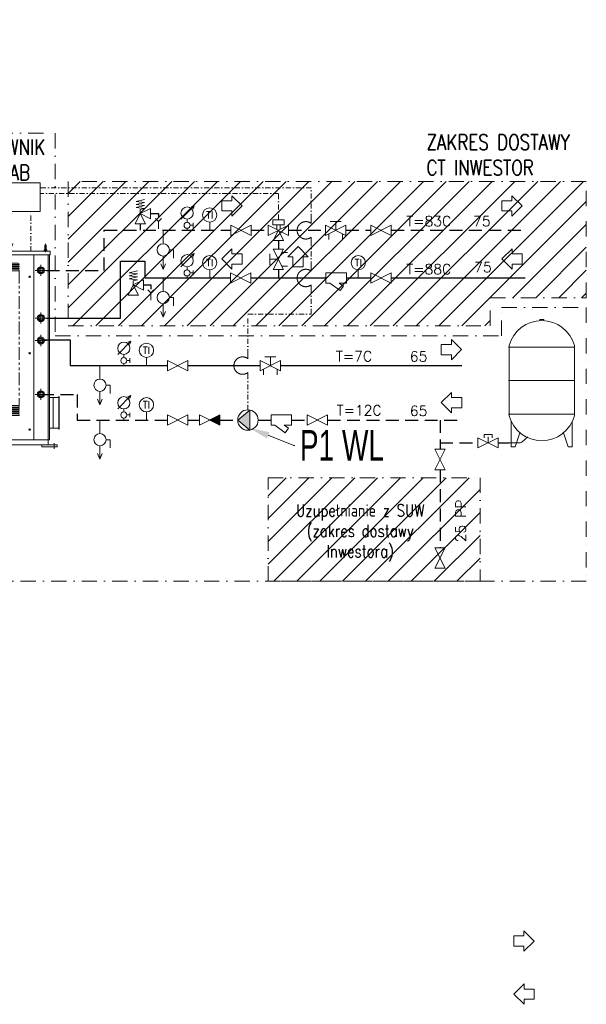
# Model space of a CAD drawing. Header units: centimetres. Extents: x -46992 to 28356, y -249852 to -204142.
# Tile 7 of 13: x 11583 to 17143, y -235449 to -225784. Entities that reach past the tile are written whole.
import ezdxf
from ezdxf import colors
from ezdxf.entities.mleader import LeaderData, LeaderLine
from ezdxf.enums import TextEntityAlignment as Align
from ezdxf.math import Vec2, Vec3

# ---------------------------------------------------------------- set-up
doc = ezdxf.new("R2010")
doc.units = ezdxf.units.CM
doc.header["$LTSCALE"] = 100
for name, pattern in [('CENTER', [2, 1.25, -0.25, 0.25, -0.25]), ('DASHDOT', [1, 0.5, -0.25, 0, -0.25]), ('DASHED', [19.05, 12.7, -6.35]), ('PHANTOM', [2.5, 1.25, -0.25, 0.25, -0.25, 0.25, -0.25])]:
    doc.linetypes.add(name, pattern=pattern)
doc.layers.get('0').update_dxf_attribs({"lineweight": 9})
for name, color, linetype, lineweight in [('2DH_DESC', 7, 'Continuous', 18), ('2DH_OBJ', 241, 'Continuous', 18), ('2DH_OBJ_chp', 241, 'Continuous', 18), ('2DH_OBJ_odzp', 241, 'Continuous', 18), ('2DH_PLS_chp', 220, 'DASHED', 30), ('2DH_PLS_chz', 150, 'Continuous', 30), ('2DH_PLS_odzp', 151, 'DASHED', 30), ('2DH_PLS_ps', 214, 'DASHDOT', 13), ('2DH_PLS_scp', 182, 'DASHED', 30), ('2DH_PLS_scz', 1, 'Continuous', 30), ('_Air Opis', 7, 'Continuous', 13)]:
    doc.layers.add(name, color=color, linetype=linetype, lineweight=lineweight)
doc.styles.add('Air', font='ARIALN.TTF', dxfattribs={"width": 0.8, "height": 300})
doc.styles.add('CP_ATTR', font='ROMANS.SHX')
doc.styles.add('CP_SIGNALS', font='cp_simplex.shx')

# ---------------------------------------------------------------- blocks, each defined once
blk = doc.blocks.new('KOZU0006')
at = {"color": 7, "linetype": 'Continuous'}
for q in [(5.74, 16.45), (0.04, 3.16), (1.93, 2.5)]:
    blk.add_line((0, 0), q, dxfattribs=at)
blk = doc.blocks.new('A$C6597F2E3')
at = {"color": 7, "linetype": 'Continuous'}
for p, q in [((829.9997, 1940.11735), (70, 1940.11735)), ((70, 1940.11735), (70, 1905.11735)), ((132.9998, 1943.11735), (97.0001, 1943.11735)), ((97.0001, 1943.11735), (97.0001, 1940.11735)), ((100.7226, 1951.37945), (100, 1943.11754)), ((108.7506, 1954.79932), (103.323, 1954.09044)), ((108.75, 1996.86765), (108.75, 1948.38773)), ((121.25, 1996.86765), (121.25, 1948.38773)), ((121.2503, 1954.79963), (126.6766, 1954.0909)), ((129.277, 1951.37918), (130, 1943.11727)), ((132.9998, 1943.11735), (132.9998, 1940.11735)), ((767.0001, 1943.11735), (767.0001, 1940.11735)), ((802.9998, 1943.11735), (767.0001, 1943.11735)), ((770.7229, 1951.37941), (770, 1943.1175)), ((778.7503, 1954.79929), (773.3227, 1954.09044)), ((778.75, 1996.86765), (778.75, 1948.38773)), ((791.25, 1996.86765), (791.25, 1948.38773)), ((791.2503, 1954.79963), (796.6766, 1954.09093)), ((799.277, 1951.37914), (799.9997, 1943.11727)), ((802.9998, 1943.11735), (802.9998, 1940.11735)), ((829.9997, 1940.11735), (829.9997, 1905.11735)), ((829.9997, 1905.11735), (70, 1905.11735)), ((75, 1905.11735), (75, 90.1173)), ((90, 1905.11735), (90, 40.1173)), ((205, 1905.11735), (205, 90.1173)), ((669.9997, 1905.11735), (669.9997, 90.1173)), ((809.9997, 1905.11735), (809.9997, 40.1173)), ((824.9997, 1905.11735), (824.9997, 90.1173)), ((347.5, 1815.11739), (347.5, 1810.11735)), ((432.5, 1810.11735), (347.5, 1810.11735)), ((347.5, 1795.11735), (347.5, 1790.11728)), ((432.5, 1790.11728), (347.5, 1790.11728)), ((347.5, 1775.11728), (347.5, 1770.11739)), ((432.5, 1770.11739), (347.5, 1770.11739)), ((347.5, 1755.11739), (347.5, 1750.11735)), ((432.5, 1750.11735), (347.5, 1750.11735)), ((422.5, 1825.11735), (357.5, 1825.11735)), ((422.5, 1805.11728), (357.5, 1805.11728)), ((422.5, 1785.11739), (357.5, 1785.11739)), ((422.5, 1765.11735), (357.5, 1765.11735)), ((432.5, 1815.11739), (432.5, 1810.11735)), ((432.5, 1795.11735), (432.5, 1790.11728)), ((432.5, 1775.11728), (432.5, 1770.11739)), ((432.5, 1755.11739), (432.5, 1750.11735)), ((442.5, 1815.11739), (442.5, 1810.11735)), ((442.5, 1810.11735), (527.5, 1810.11735)), ((442.5, 1795.11735), (442.5, 1790.11728)), ((442.5, 1790.11728), (527.5, 1790.11728)), ((442.5, 1775.11728), (442.5, 1770.11739)), ((442.5, 1770.11739), (527.5, 1770.11739)), ((442.5, 1755.11739), (442.5, 1750.11735)), ((442.5, 1750.11735), (527.5, 1750.11735)), ((452.5, 1825.11735), (517.5, 1825.11735)), ((452.5, 1805.11728), (517.5, 1805.11728)), ((452.5, 1785.11739), (517.5, 1785.11739)), ((452.5, 1765.11735), (517.5, 1765.11735)), ((527.5, 1815.11739), (527.5, 1810.11735)), ((527.5, 1795.11735), (527.5, 1790.11728)), ((527.5, 1775.11728), (527.5, 1770.11739)), ((527.5, 1755.11739), (527.5, 1750.11735)), ((824.9997, 505.11732), (915.0015, 505.11732)), ((860.0015, 505.11732), (860.0015, 205.1172)), ((915.0015, 516.11738), (915.0015, 194.1173)), ((915.0015, 516.11738), (920.0015, 516.11738)), ((920.0015, 516.11738), (920.0015, 194.1173)), ((347.5, 415.11755), (347.5, 410.1175)), ((432.5, 410.1175), (347.5, 410.1175)), ((347.5, 395.1175), (347.5, 390.1176)), ((432.5, 390.1176), (347.5, 390.1176)), ((422.5, 425.11755), (357.5, 425.11755)), ((422.5, 405.1176), (357.5, 405.1176)), ((432.5, 415.11755), (432.5, 410.1175)), ((432.5, 395.1175), (432.5, 390.1176)), ((442.5, 415.11755), (442.5, 410.1175)), ((442.5, 410.1175), (527.5, 410.1175)), ((442.5, 395.1175), (442.5, 390.1176)), ((442.5, 390.1176), (527.5, 390.1176)), ((452.5, 425.11755), (517.5, 425.11755)), ((452.5, 405.1176), (517.5, 405.1176)), ((527.5, 415.11755), (527.5, 410.1175)), ((527.5, 395.1175), (527.5, 390.1176)), ((347.5, 375.1176), (347.5, 370.1175)), ((432.5, 370.1175), (347.5, 370.1175)), ((347.5, 355.1175), (347.5, 350.1175)), ((432.5, 350.1175), (347.5, 350.1175)), ((347.5, 335.1175), (347.5, 330.1176)), ((432.5, 330.1176), (347.5, 330.1176)), ((422.5, 385.1175), (357.5, 385.1175)), ((422.5, 365.1175), (357.5, 365.1175)), ((422.5, 345.1176), (357.5, 345.1176)), ((432.5, 375.1176), (432.5, 370.1175)), ((432.5, 355.1175), (432.5, 350.1175)), ((432.5, 335.1175), (432.5, 330.1176)), ((442.5, 375.1176), (442.5, 370.1175)), ((442.5, 370.1175), (527.5, 370.1175)), ((442.5, 355.1175), (442.5, 350.1175)), ((442.5, 350.1175), (527.5, 350.1175)), ((442.5, 335.1175), (442.5, 330.1176)), ((442.5, 330.1176), (527.5, 330.1176)), ((452.5, 385.1175), (517.5, 385.1175)), ((452.5, 365.1175), (517.5, 365.1175)), ((452.5, 345.1176), (517.5, 345.1176)), ((527.5, 375.1176), (527.5, 370.1175)), ((527.5, 355.1175), (527.5, 350.1175)), ((527.5, 335.1175), (527.5, 330.1176)), ((824.9997, 205.1172), (915.0015, 205.1172)), ((915.0015, 194.1173), (920.0015, 194.1173)), ((900, 40.1173), (0, 40.1173)), ((0, 40.1173), (0, 20.1173)), ((150, 20.1173), (0, 20.1173)), ((824.9997, 90.1173), (75, 90.1173)), ((150, 40.1173), (150, 20.1173)), ((750, 40.1173), (750, 20.1173)), ((750, 20.1173), (900, 20.1173)), ((900, 40.1173), (900, 20.1173))]:
    blk.add_line(p, q, dxfattribs=at)
at = {"color": 7, "linetype": 'CENTER'}
for p, q in [((115, 2014.33675), (115, 1930.22642)), ((785, 2014.33675), (785, 1930.22642)), ((30, 57.6071), (30, 0)), ((870, 57.6071), (870, 0))]:
    blk.add_line(p, q, dxfattribs=at)
at = {"color": 1, "linetype": 'CENTER'}
for p, q in [((159.9994, 1763.61726), (159.9994, 1638.61726)), ((795.0003, 1753.11731), (685.0003, 1753.11731)), ((740.0003, 1808.11731), (740.0003, 1698.11733)), ((222.4994, 1701.11726), (97.4994, 1701.11726)), ((795.0003, 1285.11732), (685.0003, 1285.11732)), ((740.0003, 1340.11732), (740.0003, 1230.11732)), ((795.0003, 1065.11732), (685.0003, 1065.11732)), ((740.0003, 1120.11732), (740.0003, 1010.11732)), ((159.9994, 612.6177), (159.9994, 487.6177)), ((740.0003, 591.1173), (740.0003, 481.1173)), ((222.4994, 550.1177), (97.4994, 550.1177)), ((795.0003, 536.1173), (685.0003, 536.1173))]:
    blk.add_line(p, q, dxfattribs=at)
at = {"color": 7, "linetype": 'PHANTOM'}
for p, q in [((347.5, 1750.11735), (347.5, 425.11755)), ((432.5, 1750.11735), (432.5, 425.11755)), ((442.5, 1750.11735), (442.5, 425.11755)), ((527.5, 1750.11735), (527.5, 425.11755))]:
    blk.add_line(p, q, dxfattribs=at)
at = {"color": 7, "linetype": 'Continuous'}
for points in [[(108.75, 1948.38743, -0.21135395), (107.6603, 1946.4367, -0.21151445), (105.5432, 1945.71683)], [(121.25, 1948.38743, 0.21135395), (122.3396, 1946.4367, 0.21151445), (124.4568, 1945.71683)], [(778.75, 1948.38743, -0.21135395), (777.6603, 1946.4367, -0.21151445), (775.5432, 1945.71683)], [(791.25, 1948.38743, 0.21135395), (792.3396, 1946.4367, 0.21151445), (794.4568, 1945.71683)]]:
    blk.add_lwpolyline(points, format="xyb", dxfattribs=at)
for centre, radius in [((159.9994, 1701.11726), 42.5), ((740.0003, 1753.11731), 35), ((740.0003, 1753.11731), 25.7), ((740.0003, 1753.11731), 21), ((159.9994, 1701.11726), 35.5), ((159.9994, 1701.11726), 30), ((245, 1690.11735), 7), ((629.9997, 1690.11735), 7), ((740.0003, 1285.11732), 35), ((740.0003, 1285.11732), 25.7), ((740.0003, 1285.11732), 21), ((740.0003, 1065.11732), 35), ((740.0003, 1065.11732), 25.7), ((740.0003, 1065.11732), 21), ((245, 940.11732), 7), ((629.9997, 940.11732), 7), ((159.9994, 550.1177), 42.5), ((159.9994, 550.1177), 35.5), ((159.9994, 550.1177), 30), ((740.0003, 536.1173), 35), ((740.0003, 536.1173), 25.7), ((740.0003, 536.1173), 21), ((245, 190.1173), 7), ((629.9997, 190.1173), 7)]:
    blk.add_circle(centre, radius, dxfattribs=at)
for centre, radius, start, end in [((103.7115, 1951.11753), 3, 90, 174.99943), ((115, 1996.86735), 6.25, 0, 180), ((126.2884, 1951.11753), 3, 5.0020236, 90), ((773.7115, 1951.11753), 3, 90, 174.99943), ((785, 1996.86735), 6.25, 0, 180), ((796.2884, 1951.11753), 3, 5.0020236, 90), ((357.5, 1815.11739), 10, 90, 180), ((357.5, 1795.11735), 10, 90, 180), ((357.5, 1775.11728), 10, 90, 180), ((357.5, 1755.11739), 10, 90, 180), ((422.5, 1815.11739), 10, 0, 90), ((422.5, 1795.11735), 10, 0, 90), ((422.5, 1775.11728), 10, 0, 90), ((422.5, 1755.11739), 10, 0, 90), ((452.5, 1815.11739), 10, 90, 180), ((452.5, 1795.11735), 10, 90, 180), ((452.5, 1775.11728), 10, 90, 180), ((452.5, 1755.11739), 10, 90, 180), ((517.5, 1815.11739), 10, 0, 90), ((517.5, 1795.11735), 10, 0, 90), ((517.5, 1775.11728), 10, 0, 90), ((517.5, 1755.11739), 10, 0, 90), ((357.5, 415.11755), 10, 90, 180), ((357.5, 395.1175), 10, 90, 180), ((422.5, 415.11755), 10, 0, 90), ((422.5, 395.1175), 10, 0, 90), ((452.5, 415.11755), 10, 90, 180), ((452.5, 395.1175), 10, 90, 180), ((517.5, 415.11755), 10, 0, 90), ((517.5, 395.1175), 10, 0, 90), ((357.5, 375.1176), 10, 90, 180), ((357.5, 355.1175), 10, 90, 180), ((357.5, 335.1175), 10, 90, 180), ((422.5, 375.1176), 10, 0, 90), ((422.5, 355.1175), 10, 0, 90), ((422.5, 335.1175), 10, 0, 90), ((452.5, 375.1176), 10, 90, 180), ((452.5, 355.1175), 10, 90, 180), ((452.5, 335.1175), 10, 90, 180), ((517.5, 375.1176), 10, 0, 90), ((517.5, 355.1175), 10, 0, 90), ((517.5, 335.1175), 10, 0, 90)]:
    blk.add_arc(centre, radius, start, end, dxfattribs=at)
at = {"color": 7, "linetype": 'Continuous', "xscale": 10, "yscale": 10, "zscale": 10}
blk.add_blockref('KOZU0006', (406.152, 1853.52674), dxfattribs=at)
blk = doc.blocks.new('CPHS_047')
blk.add_line((0, 0), (0, 0.4))
blk.add_circle((0, 0.75), 0.35)
at = {"style": 'CP_ATTR', "flags": 12}
blk.add_attdef('TI', text='', height=0.35, dxfattribs=at).set_placement((0, 0.75), align=Align.MIDDLE)
at = {"linetype": 'ByBlock', "style": 'CP_ATTR', "flags": 9}
for tag, p in [('NAME', (-0.092, -0.018)), ('GROUP', (-0.092, -0.018)), ('NUMBER', (-0.092, -0.019)), ('PRODUCER', (-0.092, -0.018)), ('ARTICLE', (-0.092, -0.018)), ('CHARACTER', (-0.092, -0.018)), ('PN', (-0.092, -0.018)), ('TEMPERATURE', (-0.092, -0.018)), ('FLOW', (-0.092, -0.018)), ('VOLTAGE', (-0.092, -0.019)), ('WEIGHT', (-0.092, -0.018)), ('OTHER', (-0.092, -0.018)), ('PRODUCT-TYPE', (-0.092, -0.019)), ('ORDER-NO', (-0.092, -0.019)), ('POWER', (-0.092, -0.019)), ('DN', (-0.091, -0.019))]:
    blk.add_attdef(tag, text='', height=0.00005, dxfattribs=at).set_placement(p, align=Align.MIDDLE_LEFT)
blk = doc.blocks.new('CPHS_N19')
for p, q in [((0, 0, 6.512), (0, -0.663, 6.512)), ((0.3, -0.963, 6.512), (0.5, -0.963, 6.512)), ((0.5, -0.963, 6.512), (0.5, -1.363, 6.512)), ((0, -1.263, 6.512), (0, -1.927, 6.512)), ((0, -1.927, 6.512), (-0.115, -1.641, 6.512)), ((0, -1.927, 6.512), (0.115, -1.641, 6.512))]:
    blk.add_line(p, q)
blk.add_circle((0, -0.963, 6.512), 0.3)
at = {"style": 'CP_ATTR', "flags": 9}
for tag in ['NAME', 'GROUP', 'NUMBER', 'PRODUCER', 'ARTICLE', 'PRODUCT-TYPE', 'ORDER-NO', 'CHARACTER', 'DN', 'PN', 'TEMPERATURE', 'FLOW', 'POWER', 'VOLTAGE', 'WEIGHT', 'OTHER']:
    blk.add_attdef(tag, text='', height=0.00005, dxfattribs=at).set_placement((-0.218, 0.333), align=Align.MIDDLE_LEFT)
blk = doc.blocks.new('CPHS_001')
for p, q in [((-0.5, 0.25), (0.5, -0.25)), ((0.5, 0.25), (-0.5, -0.25)), ((-0.5, -0.25), (-0.5, 0.25)), ((0.5, -0.25), (0.5, 0.25))]:
    blk.add_line(p, q)
at = {"linetype": 'ByBlock', "style": 'CP_ATTR', "flags": 9}
for tag, p in [('NAME', (-0.092, -0.018)), ('GROUP', (-0.092, -0.018)), ('NUMBER', (-0.092, -0.019)), ('PRODUCER', (-0.092, -0.018)), ('ARTICLE', (-0.092, -0.018)), ('CHARACTER', (-0.092, -0.018)), ('PN', (-0.092, -0.018)), ('TEMPERATURE', (-0.092, -0.018)), ('FLOW', (-0.092, -0.018)), ('VOLTAGE', (-0.092, -0.019)), ('WEIGHT', (-0.092, -0.018)), ('OTHER', (-0.092, -0.018)), ('PRODUCT-TYPE', (-0.092, -0.019)), ('ORDER-NO', (-0.092, -0.019)), ('POWER', (-0.092, -0.019)), ('DN', (-0.091, -0.019))]:
    blk.add_attdef(tag, text='', height=0.00005, dxfattribs=at).set_placement(p, align=Align.MIDDLE_LEFT)
blk = doc.blocks.new('CPHS_189')
for p, q in [((0.5, 0), (0, 0.5)), ((0, 0.25), (0, 0.5)), ((-0.5, 0.25), (0, 0.25)), ((-0.5, 0.25), (-0.5, -0.25)), ((0.5, 0), (0, -0.5)), ((-0.5, -0.25), (0, -0.25)), ((0, -0.25), (0, -0.5))]:
    blk.add_line(p, q)
at = {"linetype": 'ByBlock', "style": 'CP_ATTR', "flags": 9}
for tag, height, p in [('VAL', 0.025, (-0.094, 0.034)), ('NAME', 0.00005, (-0.092, -0.018)), ('GROUP', 0.00005, (-0.092, -0.018)), ('NUMBER', 0.00005, (-0.092, -0.019)), ('PRODUCER', 0.00005, (-0.092, -0.018)), ('ARTICLE', 0.00005, (-0.092, -0.018)), ('CHARACTER', 0.00005, (-0.092, -0.018)), ('PN', 0.00005, (-0.092, -0.018)), ('TEMPERATURE', 0.00005, (-0.092, -0.018)), ('FLOW', 0.00005, (-0.092, -0.018)), ('VOLTAGE', 0.00005, (-0.092, -0.019)), ('WEIGHT', 0.00005, (-0.092, -0.018)), ('OTHER', 0.00005, (-0.092, -0.018)), ('PRODUCT-TYPE', 0.00005, (-0.092, -0.019)), ('ORDER-NO', 0.00005, (-0.092, -0.019)), ('POWER', 0.00005, (-0.092, -0.019)), ('DN', 0.00005, (-0.091, -0.019))]:
    blk.add_attdef(tag, text='', height=height, dxfattribs=at).set_placement(p, align=Align.MIDDLE_LEFT)
blk = doc.blocks.new('CPHS_869')
for p, q in [((-0.3, 0.55), (0.35, 1.2)), ((0.35, 1.2), (0.2, 1.15)), ((0.35, 1.2), (0.3, 1.05)), ((0, 0.4), (0, 0.55)), ((0, 0), (0, 0.1)), ((0.15, 0.25), (0.3, 0.25)), ((0.3, 0.362), (0.3, 0.137))]:
    blk.add_line(p, q)
for centre, radius in [((0, 0.85), 0.3), ((0, 0.25), 0.15)]:
    blk.add_circle(centre, radius)
at = {"linetype": 'ByBlock', "style": 'CP_ATTR', "flags": 9}
for tag, p in [('NAME', (-0.091, -0.018)), ('GROUP', (-0.091, -0.018)), ('NUMBER', (-0.091, -0.019)), ('PRODUCER', (-0.091, -0.018)), ('ARTICLE', (-0.091, -0.018)), ('CHARACTER', (-0.091, -0.018)), ('PN', (-0.091, -0.018)), ('TEMPERATURE', (-0.091, -0.018)), ('FLOW', (-0.091, -0.018)), ('VOLTAGE', (-0.091, -0.019)), ('WEIGHT', (-0.091, -0.018)), ('OTHER', (-0.091, -0.018)), ('PRODUCT-TYPE', (-0.091, -0.019)), ('ORDER-NO', (-0.091, -0.019)), ('DN', (-0.091, -0.019)), ('POWER', (-0.091, -0.019))]:
    blk.add_attdef(tag, text='', height=0.00005, dxfattribs=at).set_placement(p, align=Align.MIDDLE_LEFT)
blk = doc.blocks.new('CPHS_N04')
for p, q in [((-0.275, 0.52), (-0.275, 0.27)), ((0.275, 0.52), (-0.275, 0.52)), ((0.275, 0.27), (0.275, 0.52)), ((-0.5, 0.25), (0.5, -0.25)), ((-0.5, -0.25), (-0.5, 0.25)), ((0.5, 0.25), (-0.5, -0.25)), ((-0.275, 0.27), (0.275, 0.27)), ((0, 0), (-0.25, -0.5)), ((-0.082, 0.271), (-0.082, 0.041)), ((0.25, -0.5), (0, 0)), ((0.082, 0.271), (0.082, 0.041)), ((0.5, -0.25), (0.5, 0.25)), ((-0.25, -0.5), (0.25, -0.5))]:
    blk.add_line(p, q)
at = {"linetype": 'ByBlock', "style": 'CP_ATTR', "flags": 9}
for tag, p in [('NAME', (-0.092, -0.018)), ('GROUP', (-0.092, -0.018)), ('NUMBER', (-0.092, -0.019)), ('PRODUCER', (-0.092, -0.018)), ('ARTICLE', (-0.092, -0.018)), ('CHARACTER', (-0.092, -0.018)), ('PN', (-0.092, -0.018)), ('TEMPERATURE', (-0.092, -0.018)), ('FLOW', (-0.092, -0.018)), ('VOLTAGE', (-0.092, -0.019)), ('WEIGHT', (-0.092, -0.018)), ('OTHER', (-0.092, -0.018)), ('PRODUCT-TYPE', (-0.092, -0.019)), ('ORDER-NO', (-0.092, -0.019)), ('POWER', (-0.092, -0.019)), ('DN', (-0.091, -0.019))]:
    blk.add_attdef(tag, text='', height=0.00005, dxfattribs=at).set_placement(p, align=Align.MIDDLE_LEFT)
blk = doc.blocks.new('CPHS_031')
for p, q in [((0.5, 0.25), (-0.5, -0.25)), ((-0.5, -0.25), (-0.5, 0.25)), ((-0.5, 0.25), (0.5, -0.25)), ((0.5, -0.25), (0.5, 0.25))]:
    blk.add_line(p, q)
blk.add_solid([(0.5, -0.25), (0, 0), (0.5, 0.25)])
at = {"linetype": 'ByBlock', "style": 'CP_ATTR', "flags": 9}
for tag, p in [('NAME', (-0.092, -0.018)), ('GROUP', (-0.092, -0.018)), ('NUMBER', (-0.092, -0.019)), ('PRODUCER', (-0.092, -0.018)), ('ARTICLE', (-0.092, -0.018)), ('CHARACTER', (-0.092, -0.018)), ('PN', (-0.092, -0.018)), ('TEMPERATURE', (-0.092, -0.018)), ('FLOW', (-0.092, -0.018)), ('VOLTAGE', (-0.092, -0.019)), ('WEIGHT', (-0.092, -0.018)), ('OTHER', (-0.092, -0.018)), ('PRODUCT-TYPE', (-0.092, -0.019)), ('ORDER-NO', (-0.092, -0.019)), ('POWER', (-0.092, -0.019)), ('DN', (-0.091, -0.019))]:
    blk.add_attdef(tag, text='', height=0.00005, dxfattribs=at).set_placement(p, align=Align.MIDDLE_LEFT)
blk = doc.blocks.new('CPHS_030')
for p, q in [((0.5, 0), (-0.1, 0.49)), ((-0.1, -0.49), (-0.1, 0.49)), ((0.5, 0), (-0.1, -0.49))]:
    blk.add_line(p, q)
blk.add_circle((0, 0), 0.5)
blk.add_solid([(-0.1, -0.49), (0.5, 0), (-0.1, 0.49)])
at = {"linetype": 'ByBlock', "style": 'CP_ATTR', "flags": 9}
for tag, p in [('NAME', (-0.092, -0.018)), ('GROUP', (-0.092, -0.018)), ('NUMBER', (-0.092, -0.019)), ('PRODUCER', (-0.092, -0.018)), ('ARTICLE', (-0.092, -0.018)), ('CHARACTER', (-0.092, -0.018)), ('PN', (-0.092, -0.018)), ('TEMPERATURE', (-0.092, -0.018)), ('FLOW', (-0.092, -0.018)), ('VOLTAGE', (-0.092, -0.019)), ('WEIGHT', (-0.092, -0.018)), ('OTHER', (-0.092, -0.018)), ('PRODUCT-TYPE', (-0.092, -0.019)), ('ORDER-NO', (-0.092, -0.019)), ('POWER', (-0.092, -0.019)), ('DN', (-0.091, -0.019))]:
    blk.add_attdef(tag, text='', height=0.00005, dxfattribs=at).set_placement(p, align=Align.MIDDLE_LEFT)
blk = doc.blocks.new('CPHS_190')
for p, q in [((-0.5, -0.25), (-0.5, 0.25)), ((-0.5, 0.25), (0.5, 0.25)), ((0.5, 0.25), (0.5, -0.25)), ((-0.305, -0.25), (-0.5, -0.25)), ((0.195, -0.621), (-0.305, -0.25)), ((0.15, -0.25), (0.357, -0.403)), ((0.5, -0.25), (0.15, -0.25)), ((0.357, -0.403), (0.195, -0.621))]:
    blk.add_line(p, q)
at = {"linetype": 'ByBlock', "style": 'CP_ATTR', "flags": 9}
for tag, p in [('NAME', (-0.092, -0.018)), ('GROUP', (-0.092, -0.018)), ('NUMBER', (-0.092, -0.019)), ('PRODUCER', (-0.092, -0.018)), ('ARTICLE', (-0.092, -0.018)), ('CHARACTER', (-0.092, -0.018)), ('PN', (-0.092, -0.018)), ('TEMPERATURE', (-0.092, -0.018)), ('FLOW', (-0.092, -0.018)), ('VOLTAGE', (-0.092, -0.019)), ('WEIGHT', (-0.092, -0.018)), ('OTHER', (-0.092, -0.018)), ('PRODUCT-TYPE', (-0.092, -0.019)), ('ORDER-NO', (-0.092, -0.019)), ('POWER', (-0.092, -0.019)), ('DN', (-0.091, -0.019))]:
    blk.add_attdef(tag, text='', height=0.00005, dxfattribs=at).set_placement(p, align=Align.MIDDLE_LEFT)
blk = doc.blocks.new('CPHS_207')
for p, q in [((0.1, 6.244), (-0.1, 6.244)), ((-0.1, 6.244), (-0.1, 6.197)), ((0.1, 6.197), (0.1, 6.244)), ((-1.63, 4.9), (1.63, 4.9)), ((-1.6, 1.526), (-1.6, 4.974)), ((1.6, 4.974), (1.6, 1.526)), ((-1.63, 3.25), (1.63, 3.25)), ((1.63, 1.6), (-1.63, 1.6)), ((-1.5, 1.253), (-1.5, 0)), ((1.5, 1.253), (1.5, 0)), ((-1.3, 0), (-1.07, 0.691)), ((-0.688, 0.493), (-0.971, 0.229)), ((1.3, 0), (1.07, 0.691)), ((-1.041, 0.2), (-1.6, 0.2)), ((-1.5, 0), (-1.3, 0)), ((1.5, 0), (1.3, 0))]:
    blk.add_line(p, q)
for centre, radius, start, end in [((0, 4.543), 1.657, 15.0983, 164.9017), ((0, 1.957), 1.657, 195.0983, 344.9017), ((-1.041, 0.3), 0.1, 270, 315)]:
    blk.add_arc(centre, radius, start, end)
at = {"linetype": 'ByBlock', "style": 'CP_ATTR', "flags": 9}
for tag, p in [('NAME', (-0.092, -0.018)), ('GROUP', (-0.092, -0.018)), ('NUMBER', (-0.092, -0.019)), ('PRODUCER', (-0.092, -0.018)), ('ARTICLE', (-0.092, -0.018)), ('CHARACTER', (-0.092, -0.018)), ('PN', (-0.092, -0.018)), ('TEMPERATURE', (-0.092, -0.018)), ('FLOW', (-0.092, -0.018)), ('VOLTAGE', (-0.092, -0.019)), ('WEIGHT', (-0.092, -0.018)), ('OTHER', (-0.092, -0.018)), ('PRODUCT-TYPE', (-0.092, -0.019)), ('ORDER-NO', (-0.092, -0.019)), ('POWER', (-0.092, -0.019)), ('DN', (-0.091, -0.019))]:
    blk.add_attdef(tag, text='', height=0.00005, dxfattribs=at).set_placement(p, align=Align.MIDDLE_LEFT)
blk = doc.blocks.new('cphs_011a')
for p, q in [((-0.5, 0.25), (0.5, -0.25)), ((0.5, 0.25), (-0.5, -0.25)), ((-0.5, -0.25), (-0.5, 0.25)), ((-0.2, 0.25), (-0.2, 0.4)), ((-0.2, 0.4), (0.2, 0.4)), ((0, 0), (0, 0.3)), ((0.2, 0.4), (0.2, 0.25)), ((0.5, -0.25), (0.5, 0.25))]:
    blk.add_line(p, q)
at = {"linetype": 'ByBlock', "style": 'CP_ATTR', "flags": 9}
for tag, p in [('NAME', (-0.092, -0.018)), ('GROUP', (-0.092, -0.018)), ('NUMBER', (-0.092, -0.019)), ('PRODUCER', (-0.092, -0.018)), ('ARTICLE', (-0.092, -0.018)), ('CHARACTER', (-0.092, -0.018)), ('PN', (-0.092, -0.018)), ('TEMPERATURE', (-0.092, -0.018)), ('FLOW', (-0.092, -0.018)), ('VOLTAGE', (-0.092, -0.019)), ('WEIGHT', (-0.092, -0.018)), ('OTHER', (-0.092, -0.018)), ('PRODUCT-TYPE', (-0.092, -0.019)), ('ORDER-NO', (-0.092, -0.019)), ('POWER', (-0.092, -0.019)), ('DN', (-0.091, -0.019))]:
    blk.add_attdef(tag, text='', height=0.00005, dxfattribs=at).set_placement(p, align=Align.MIDDLE_LEFT)
blk = doc.blocks.new('CPHS_175')
at = {"linetype": 'ByBlock', "style": 'CP_ATTR', "flags": 12}
blk.add_attdef('VAL', text='', height=0.5, dxfattribs=at).set_placement((0, 0.45), align=Align.MIDDLE)
at = {"linetype": 'ByBlock', "style": 'CP_ATTR', "flags": 9}
for tag, p in [('NAME', (-0.092, -0.018)), ('GROUP', (-0.092, -0.018)), ('NUMBER', (-0.092, -0.019)), ('PRODUCER', (-0.092, -0.018)), ('ARTICLE', (-0.092, -0.018)), ('CHARACTER', (-0.092, -0.018)), ('PN', (-0.092, -0.018)), ('TEMPERATURE', (-0.092, -0.018)), ('FLOW', (-0.092, -0.018)), ('VOLTAGE', (-0.092, -0.019)), ('WEIGHT', (-0.092, -0.018)), ('OTHER', (-0.092, -0.018)), ('PRODUCT-TYPE', (-0.092, -0.019)), ('ORDER-NO', (-0.092, -0.019)), ('POWER', (-0.092, -0.019)), ('DN', (-0.091, -0.019))]:
    blk.add_attdef(tag, text='', height=0.00005, dxfattribs=at).set_placement(p, align=Align.MIDDLE_LEFT)
blk = doc.blocks.new('cph19227_501_000_c16')
blk.add_line((-0.776, -0.7), (-1.4, 0.7))
blk.add_lwpolyline([(-1.4, -0.7), (1.4, -0.7), (1.4, 0.7), (-1.4, 0.7)], close=True)
at = {"style": 'CP_SIGNALS', "flags": 12}
blk.add_attdef('MARK1', text='', height=0.3, dxfattribs=at).set_placement((-0.1, 0.7), align=Align.BOTTOM_RIGHT)
at = {"linetype": 'ByBlock', "style": 'CP_SIGNALS', "width": 0.8, "flags": 12}
blk.add_attdef('SIGN1', text='', height=0.35, dxfattribs=at).set_placement((-1.26, 0.42), align=Align.MIDDLE_LEFT)
at = {"style": 'CP_SIGNALS', "flags": 12}
blk.add_attdef('LABEL', text='', height=0.3, dxfattribs=at).set_placement((0, 0.2), align=Align.CENTER)
at = {"linetype": 'ByBlock', "style": 'CP_SIGNALS', "width": 0.8, "flags": 12}
for tag, p in [('SIGN2', (1.26, 0.42)), ('TYPE', (1.26, -0.42))]:
    blk.add_attdef(tag, text='', height=0.35, dxfattribs=at).set_placement(p, align=Align.MIDDLE_RIGHT)
at = {"linetype": 'ByBlock', "style": 'CP_ATTR', "flags": 9}
for tag, p in [('CHARACTER', (-0.092, -0.018)), ('FLOW', (-0.092, -0.018)), ('TEMPERATURE', (-0.092, -0.018)), ('ARTICLE', (-0.092, -0.018)), ('GROUP', (-0.092, -0.018)), ('NUMBER', (-0.092, -0.018)), ('NAME', (-0.092, -0.018)), ('PRODUCER', (-0.092, -0.019)), ('ORDER-NO', (-0.092, -0.019)), ('PRODUCT-TYPE', (-0.092, -0.019)), ('OTHER', (-0.091, -0.018)), ('PN', (-0.091, -0.018)), ('POWER', (-0.091, -0.019)), ('VOLTAGE', (-0.091, -0.019)), ('DN', (-0.091, -0.019))]:
    blk.add_attdef(tag, text='', height=0.00005, dxfattribs=at).set_placement(p, align=Align.MIDDLE_LEFT)
blk = doc.blocks.new('cphs_023d')
for p, q in [((-0.2, 0.6), (0.2, 0.7)), ((0.2, 0.55), (-0.2, 0.6)), ((-0.2, 0.45), (0.2, 0.55)), ((0, 0), (-0.25, -0.5)), ((0.2, 0.4), (-0.2, 0.45)), ((-0.2, 0.3), (0.2, 0.4)), ((0.2, 0.25), (-0.2, 0.3)), ((0.5, 0.25), (0, 0)), ((0, 0.2), (0.2, 0.25)), ((0, 0), (0, 0.2)), ((0, 0), (0.5, -0.25)), ((0.25, -0.5), (0, 0)), ((0.5, -0.25), (0.5, 0.25)), ((-0.25, -0.5), (0.25, -0.5))]:
    blk.add_line(p, q)
at = {"linetype": 'ByBlock', "style": 'CP_ATTR', "flags": 9}
for tag, p in [('NAME', (-0.092, -0.018)), ('GROUP', (-0.092, -0.018)), ('NUMBER', (-0.092, -0.019)), ('PRODUCER', (-0.092, -0.018)), ('ARTICLE', (-0.092, -0.018)), ('CHARACTER', (-0.092, -0.018)), ('PN', (-0.092, -0.018)), ('TEMPERATURE', (-0.092, -0.018)), ('FLOW', (-0.092, -0.018)), ('VOLTAGE', (-0.092, -0.019)), ('WEIGHT', (-0.092, -0.018)), ('OTHER', (-0.092, -0.018)), ('PRODUCT-TYPE', (-0.092, -0.019)), ('ORDER-NO', (-0.092, -0.019)), ('POWER', (-0.092, -0.019)), ('DN', (-0.091, -0.019))]:
    blk.add_attdef(tag, text='', height=0.00005, dxfattribs=at).set_placement(p, align=Align.MIDDLE_LEFT)
blk = doc.blocks.new('CPHS_082')
for p, q in [((-0.15, 0.5), (0, 0.35)), ((0, 0.35), (0.15, 0.5)), ((0, 0.3), (0, 0.35)), ((0, 0), (0, 0.325))]:
    blk.add_line(p, q)
at = {"linetype": 'ByBlock', "style": 'CP_ATTR', "flags": 9}
for tag, p in [('NAME', (-0.092, -0.018)), ('GROUP', (-0.092, -0.018)), ('NUMBER', (-0.092, -0.019)), ('PRODUCER', (-0.092, -0.018)), ('ARTICLE', (-0.092, -0.018)), ('CHARACTER', (-0.092, -0.018)), ('PN', (-0.092, -0.018)), ('TEMPERATURE', (-0.092, -0.018)), ('FLOW', (-0.092, -0.018)), ('VOLTAGE', (-0.092, -0.019)), ('WEIGHT', (-0.092, -0.018)), ('OTHER', (-0.092, -0.018)), ('PRODUCT-TYPE', (-0.092, -0.019)), ('ORDER-NO', (-0.092, -0.019)), ('POWER', (-0.092, -0.019)), ('DN', (-0.091, -0.019))]:
    blk.add_attdef(tag, text='', height=0.00005, dxfattribs=at).set_placement(p, align=Align.MIDDLE_LEFT)
blk = doc.blocks.new('CPHS_132')
for p, q in [((-0.75, 0), (-0.45, 0)), ((0.45, 0), (0.75, 0))]:
    blk.add_line(p, q)
blk.add_arc((0, 0.35), 0.57, 322.12502, 217.87498)
at = {"linetype": 'ByBlock', "style": 'CP_ATTR', "flags": 9}
for tag, p in [('NAME', (-0.092, -0.018)), ('GROUP', (-0.092, -0.018)), ('NUMBER', (-0.092, -0.019)), ('PRODUCER', (-0.092, -0.018)), ('ARTICLE', (-0.092, -0.018)), ('CHARACTER', (-0.092, -0.018)), ('PN', (-0.092, -0.018)), ('TEMPERATURE', (-0.092, -0.018)), ('FLOW', (-0.092, -0.018)), ('VOLTAGE', (-0.092, -0.019)), ('WEIGHT', (-0.092, -0.018)), ('OTHER', (-0.092, -0.018)), ('PRODUCT-TYPE', (-0.092, -0.019)), ('ORDER-NO', (-0.092, -0.019)), ('POWER', (-0.092, -0.019)), ('DN', (-0.091, -0.019))]:
    blk.add_attdef(tag, text='', height=0.00005, dxfattribs=at).set_placement(p, align=Align.MIDDLE_LEFT)
blk = doc.blocks.new('CPHS_N01')
for p, q in [((-0.5, 0.25), (0.5, -0.25)), ((0.5, 0.25), (-0.5, -0.25)), ((-0.5, -0.25), (-0.5, 0.25)), ((-0.267, 0.428), (0.267, 0.428)), ((0, 0.428), (0, 0)), ((0.5, -0.25), (0.5, 0.25)), ((-0.339, -0.17), (-0.339, -0.451)), ((0.339, -0.17), (0.339, -0.451))]:
    blk.add_line(p, q)
at = {"linetype": 'ByBlock', "style": 'CP_ATTR', "flags": 9}
for tag, p in [('NAME', (-0.092, -0.018)), ('GROUP', (-0.092, -0.018)), ('NUMBER', (-0.092, -0.019)), ('PRODUCER', (-0.092, -0.018)), ('ARTICLE', (-0.092, -0.018)), ('CHARACTER', (-0.092, -0.018)), ('PN', (-0.092, -0.018)), ('TEMPERATURE', (-0.092, -0.018)), ('FLOW', (-0.092, -0.018)), ('VOLTAGE', (-0.092, -0.019)), ('WEIGHT', (-0.092, -0.018)), ('OTHER', (-0.092, -0.018)), ('PRODUCT-TYPE', (-0.092, -0.019)), ('ORDER-NO', (-0.092, -0.019)), ('POWER', (-0.092, -0.019)), ('DN', (-0.091, -0.019))]:
    blk.add_attdef(tag, text='', height=0.00005, dxfattribs=at).set_placement(p, align=Align.MIDDLE_LEFT)

msp = doc.modelspace()

# ---------------------------------------------------------------- hatches: boundary and pattern name
at = {"layer": '_Air Opis', "lineweight": 5, "ltscale": 0.01, "transparency": 33554534}
h = msp.add_hatch(dxfattribs=at)
h.set_pattern_fill('ANSI31', color=256, scale=50, style=0)
h.paths.add_polyline_path([(17142.9, -227371.7), (12057.9, -227371.7), (12057.9, -228790.4), (16200.7, -228790.4), (16200.7, -228513.7), (17142.9, -228513.7)])
h = msp.add_hatch(dxfattribs=at)
h.set_pattern_fill('ANSI31', color=256, scale=50, style=0)
h.set_pattern_definition([(45, (6499.87, 0), (-112.2532, 112.2532), [])])
h.paths.add_polyline_path([(16099.9, -230280), (14019.9, -230280), (14019.9, -231297.1), (16099.9, -231297.1)])

# ---------------------------------------------------------------- linework, layer by layer
at = {"layer": '2DH_PLS_chp', "ltscale": 0.1}
for points in [[(11792.6, -229462.6), (12146.1, -229462.6), (12146.1, -229714.2), (13034, -229714.2)], [(13234, -229714.2), (13346.1, -229714.2)], [(13546.1, -229714.2), (13722.9, -229714.2)], [(13922.9, -229714.2), (14049.1, -229714.2)], [(14249.1, -229714.2), (14404.4, -229714.2)], [(14604.4, -229714.2), (15920.2, -229714.2)], [(15707.5, -229714.2), (15707.5, -230001.5)], [(15707.5, -229937.6), (16079.6, -229937.6)], [(16279.6, -229937.6), (16385.7, -229937.6)]]:
    msp.add_lwpolyline(points, dxfattribs=at)
at = {"layer": '2DH_PLS_chz', "ltscale": 0.1}
for points in [[(11792.6, -228928.2), (12076.8, -228928.2)], [(12076.8, -228927.4), (12076.8, -229179.8), (13034, -229179.8)], [(13234, -229179.8), (13943.2, -229179.8)], [(14143.2, -229179.8), (15920.2, -229179.8)]]:
    msp.add_lwpolyline(points, dxfattribs=at)
at = {"layer": '2DH_PLS_odzp', "ltscale": 0.1}
msp.add_lwpolyline([(15707.5, -230201.5), (15707.5, -230968.5)], dxfattribs=at)
at = {"layer": '2DH_PLS_ps', "color": 7, "ltscale": 3}
for points in [[(6141.1, -225784.2), (9565.4, -225784.2), (9565.4, -226898.8), (11931, -226898.8), (11931, -228887.1), (16311.7, -228887.1), (16311.7, -228610.1), (17142.9, -228610.1), (17142.9, -231297.1), (6141.1, -231297.1), (6141.1, -225784.2)], [(17142.9, -227371.7), (12057.9, -227371.7), (12057.9, -228790.4), (16200.7, -228790.4), (16200.7, -228513.7), (17142.9, -228513.7), (17142.9, -227371.7)]]:
    msp.add_lwpolyline(points, dxfattribs=at)
at = {"layer": '2DH_PLS_ps'}
for points in [[(14443.5, -227739.3), (14443.5, -227435.5), (11782.4, -227435.5)], [(14121.8, -227747.7), (14121.8, -227491.7), (11782.4, -227491.7)], [(11693.1, -228058), (11693.1, -227667), (11697.3, -227667)], [(14443.5, -228207.3), (14443.5, -227964.3)], [(13822.9, -229067.3), (13822.9, -228674.1), (14443.5, -228674.1), (14443.5, -228432.3)], [(13822.9, -229614.2), (13822.9, -229292.3)]]:
    msp.add_lwpolyline(points, dxfattribs=at)
at = {"layer": '2DH_PLS_ps', "color": 7, "ltscale": 3}
msp.add_lwpolyline([(14019.9, -230280), (16099.9, -230280), (16099.9, -231297.1), (14019.9, -231297.1)], close=True, dxfattribs=at)
at = {"layer": '2DH_PLS_scp', "ltscale": 0.1}
for points in [[(12866.7, -227688.3), (12946, -227688.3), (12946, -227729.4)], [(12766.7, -227788.3), (12766.7, -227851.3)], [(11846, -228245), (12412.3, -228245), (12412.3, -227851.8), (13655.5, -227851.8)], [(13855.5, -227851.8), (14021.8, -227851.8)], [(14221.8, -227851.8), (14584.3, -227851.8)], [(14784.3, -227851.8), (15029.2, -227851.8)], [(15229.2, -227851.8), (16544.2, -227851.8)], [(12797.4, -228388.5), (12868.6, -228388.5), (12868.6, -228429.6)]]:
    msp.add_lwpolyline(points, dxfattribs=at)
at = {"layer": '2DH_PLS_scz', "ltscale": 0.1}
for points in [[(14121.8, -227951.8), (14121.8, -228035.8)], [(11846, -228713), (12572.3, -228713), (12572.3, -228154.2), (12809.9, -228154.2), (12809.9, -228319.8), (13652.4, -228319.8)], [(14121.8, -228235.8), (14121.8, -228319.8)], [(13852.4, -228319.8), (14588.3, -228319.8)], [(14788.3, -228319.8), (15029.2, -228319.8)], [(15229.2, -228319.8), (16544.2, -228319.8)]]:
    msp.add_lwpolyline(points, dxfattribs=at)

# ---------------------------------------------------------------- block references
at = {"layer": '2DH_DESC', "ltscale": 0.01, "xscale": 200, "yscale": 200, "zscale": 200}
for p in [(13664.9, -227611.9), (16413.6, -227611.9), (15819.1, -229022.4), (16531.5, -234828.4)]:
    msp.add_blockref('CPHS_189', p, dxfattribs=at)
for p, values in [((15596.7, -227851.8), {'VAL': 'T=83C'}), ((16117.9, -227851.8), {'VAL': '75'}), ((15596.7, -228323.1), {'VAL': 'T=88C'}), ((14863.6, -229178), {'VAL': 'T=7C'}), ((15497.3, -229179.8), {'VAL': '65'}), ((14913.4, -229708.6), {'VAL': 'T=12C'}), ((15497.3, -229714.2), {'VAL': '65'})]:
    msp.add_blockref('CPHS_175', p, dxfattribs=at).add_auto_attribs(values)
for p, rotation in [((13666, -228132.7), 180), ((14314.1, -228111), 90), ((16414.7, -228132.7), 180), ((15820.2, -229543.3), 180), ((16532.6, -235349.3), 180)]:
    msp.add_blockref('CPHS_189', p, dxfattribs=dict(at, rotation=rotation))
at = {"layer": '2DH_DESC', "ltscale": 0.01}
ref = msp.add_blockref('CPHS_175', (16117.9, -228319.8), dxfattribs=dict(at, xscale=200, yscale=200, zscale=200))
ref.add_attrib('VAL', '75', dxfattribs={"layer": '0', "linetype": 'ByBlock', "height": 100, "style": 'CP_ATTR', "flags": 12}).set_placement((16128.5, -228213), align=Align.MIDDLE)
at = {"layer": '2DH_DESC', "ltscale": 0.01, "xscale": 200, "yscale": 200, "zscale": 200, "rotation": 90}
msp.add_blockref('CPHS_175', (16001, -230704.2), dxfattribs=at).add_auto_attribs({'VAL': '25 PP'})
at = {"layer": '2DH_OBJ', "ltscale": 0.01, "xscale": 200, "yscale": 200, "zscale": 200}
for name, p in [('cph19227_501_000_c16', (11502.4, -227527)), ('CPHS_869', (13225.4, -227851.8)), ('CPHS_082', (12946, -227836.7)), ('CPHS_001', (13755.5, -227851.8)), ('CPHS_N04', (14121.8, -227851.8)), ('CPHS_N01', (14684.3, -227851.8)), ('CPHS_001', (15129.2, -227851.8)), ('CPHS_869', (13225.4, -228319.8)), ('CPHS_001', (13752.4, -228319.8)), ('CPHS_190', (14688.3, -228319.8)), ('CPHS_001', (15129.2, -228319.8)), ('CPHS_082', (12870.2, -228537)), ('CPHS_207', (16705.7, -229977.6)), ('CPHS_869', (12604.8, -229179.8)), ('CPHS_001', (13134, -229179.8)), ('CPHS_N01', (14043.2, -229179.8)), ('CPHS_869', (12604.8, -229714.2)), ('CPHS_001', (13134, -229714.2)), ('CPHS_031', (13446.1, -229714.2)), ('CPHS_190', (14149.1, -229714.2)), ('CPHS_001', (14504.4, -229714.2)), ('cphs_011a', (16179.6, -229937.6))]:
    msp.add_blockref(name, p, dxfattribs=at)
for name, p, rotation in [('cphs_023d', (12766.7, -227688.3), 360), ('CPHS_N01', (14121.8, -228135.8), 90), ('cphs_023d', (12697.4, -228388.5), 360), ('CPHS_030', (13822.9, -229714.2), 180), ('CPHS_001', (15707.5, -230101.5), 90), ('CPHS_001', (15707.5, -231068.5), 90)]:
    msp.add_blockref(name, p, dxfattribs=dict(at, rotation=rotation))
at = {"layer": '2DH_OBJ_chp', "ltscale": 0.1, "xscale": 200, "yscale": 200, "zscale": 200}
for p in [(12991.5, -227851.8, -1302.5), (12991.5, -228319.8, -1302.5), (12370.9, -229179.8, -1302.5), (12370.9, -229714.2, -1302.5)]:
    msp.add_blockref('CPHS_N19', p, dxfattribs=at)
at = {"layer": '2DH_OBJ_odzp', "ltscale": 0.1, "xscale": 200, "yscale": 200, "zscale": 200}
for p in [(13447.5, -227851.8), (13447.5, -228319.8), (14905.7, -228319.8), (12826.9, -229179.8), (12826.9, -229714.2)]:
    msp.add_blockref('CPHS_047', p, dxfattribs=at).add_auto_attribs({'TI': 'TI'})
at = {"layer": '2DH_PLS_ps', "xscale": 150, "yscale": 150, "zscale": 150, "rotation": 90}
for p in [(14443.5, -227851.8), (14443.5, -228319.8), (13822.9, -229179.8)]:
    msp.add_blockref('CPHS_132', p, dxfattribs=at)
at = {"layer": '_Air Opis', "ltscale": 0.01}
msp.add_blockref('A$C6597F2E3', (11051, -229998.1), dxfattribs=at)

# ---------------------------------------------------------------- texts
at = {"layer": '_Air Opis', "ltscale": 0.01, "style": 'Air'}
for s, insert, char_height, width, attachment_point in [('\\Fromans.shx;ZAKRES DOSTAWY CT INWESTOR', (15574.2, -226911.5), 150, 1684.809, 1), ('\\Fromans.shx;STEROWNIK \\PAGR AB', (11389.6, -227160), 150, 1808.591, 5), ('\\Fromans.shx;Uzupe\\Fromans.shx|c238;łnianie z SUW (zakres dostawy Inwestora)', (14923.9, -230821.8), 120, 1673.233, 5)]:
    msp.add_mtext(s, dxfattribs=dict(at, insert=insert, char_height=char_height, width=width, attachment_point=attachment_point))

# ---------------------------------------------------------------- leaders
at = {"layer": '_Air Opis', "ltscale": 0.01}
ml = msp.add_multileader_mtext('Standard', dxfattribs=at)
ml.set_content('P1 WL', color=256, style='Air')
ml.set_leader_properties(color=256, linetype='ByLayer', lineweight=-1)
ml.build(insert=Vec2(0, 0))
ml.multileader.update_dxf_attribs({"dogleg_length": 10, "arrow_head_size": 200, "scale": 10})
ctx = ml.context
ctx.base_point, ctx.scale, ctx.char_height, ctx.arrow_head_size, ctx.landing_gap_size = Vec3(14282.8, -229962.4), 10, 300, 200, 50
notes = []
notes.append((ctx, [(0, (1, 1, 0), (14272.8, -229962.4), (1, 0), 10, [(0, [(13835.3, -229790.9)], 0, [])])]))
ctx.mtext.insert = Vec3(14332.8, -229812.4)
for ctx, leaders in notes:
    for number, flags, end, landing, length, lines in leaders:
        leader = LeaderData()
        leader.index, (leader.has_last_leader_line, leader.has_dogleg_vector, leader.attachment_direction) = number, flags
        leader.last_leader_point, leader.dogleg_vector, leader.dogleg_length = Vec3(end), Vec3(landing), length
        for number, points, colour, breaks in lines:
            line = LeaderLine()
            line.index, line.vertices, line.color, line.breaks = number, Vec3.list(points), colors.encode_raw_color(colour), breaks
            leader.lines.append(line)
        ctx.leaders.append(leader)

doc.saveas('drawing.dxf')
